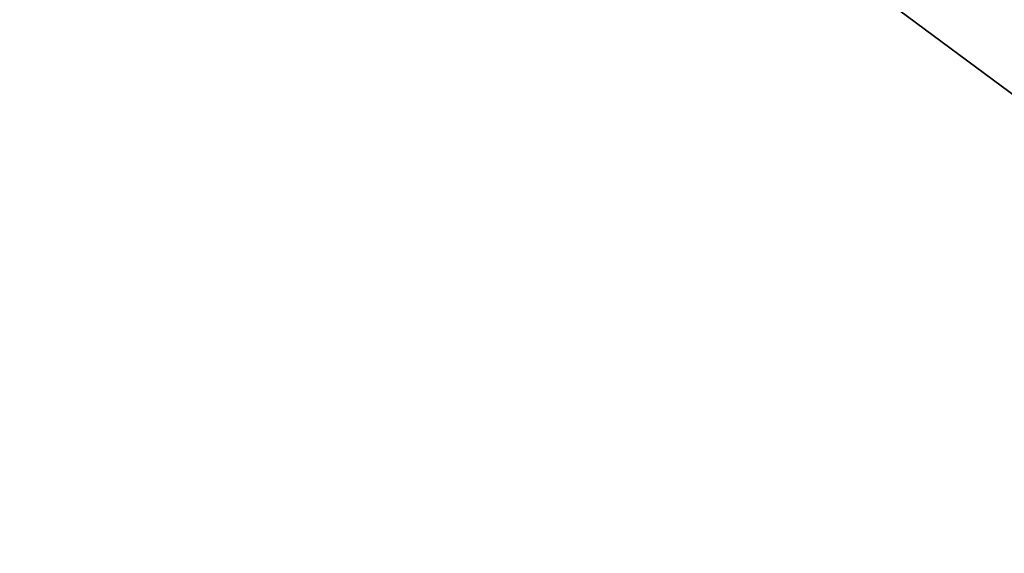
# Model space of a CAD drawing. Extents: x 0.3 to 17.2, y 0.3 to 17.2.
# Tile 6 of 256: x 4.0058 to 4.0479, y 1.6635 to 1.6864. Entities that reach past the tile are written whole.
import ezdxf

# ---------------------------------------------------------------- set-up
doc = ezdxf.new("R2010")
doc.units = 0
doc.header["$MEASUREMENT"] = 0
doc.layers.get('0').update_dxf_attribs({"linetype": 'CONTINUOUS'})

# ---------------------------------------------------------------- blocks, each defined once
blk = doc.blocks.new('LUXORE_PLAFON_STL_1')
at = {"color": 0}
for p, q in [((4.074685, 1.663519, -1.417323), (3.312573, 2.229392, -1.417323)), ((3.312573, 2.229392, -1.377953), (4.074685, 1.663519, -1.377953)), ((4.074685, 1.663519, -1.417323), (3.312573, 2.229392, -1.417323)), ((3.312573, 2.229392, -1.377953), (4.074685, 1.663519, -1.377953))]:
    blk.add_line(p, q, dxfattribs=at)
mesh = blk.add_polyface(dxfattribs=at)
corners = [(4.074685, 1.663519, -1.377953), (3.312573, 2.229392, -1.417323), (4.074685, 1.663519, -1.417323), (3.312573, 2.229392, -1.377953)]
mesh.append_faces([[corners[k] for k in face] for face in [(0, 1, 2), (1, 0, 3)]], dxfattribs={"vtx0": -1, "color": 0})

msp = doc.modelspace()

# ---------------------------------------------------------------- block references
at = {"color": 0}
msp.add_blockref('LUXORE_PLAFON_STL_1', (0, 0), dxfattribs=at)

doc.saveas('drawing.dxf')
